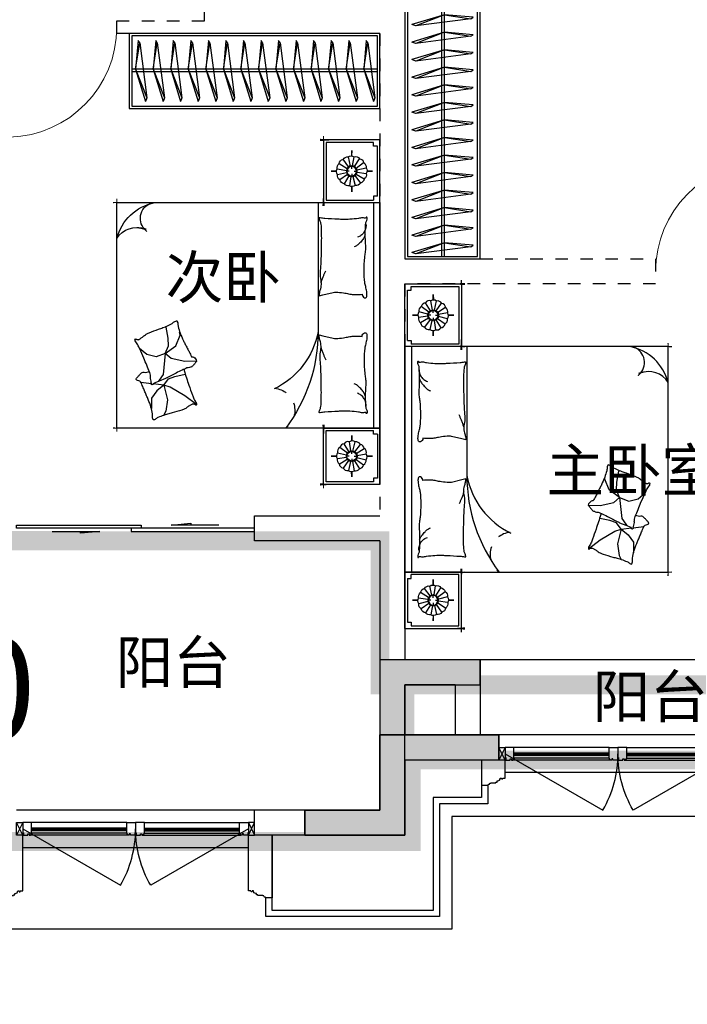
# Model space of a CAD drawing. Header units: millimetres. Extents: x 296296 to 297283, y 219875 to 220035.
# Tile 32 of 256: x 296606.94 to 296612.27, y 220006.34 to 220014.2. Entities that reach past the tile are written whole.
import ezdxf

# ---------------------------------------------------------------- set-up
doc = ezdxf.new("R2010")
doc.units = ezdxf.units.MM
for name, pattern in [('-DASH', [0.35, 0.25, -0.1]), ('185洋房-东边套-1F南入（报建版）-旧规$0$DASH', [0.35, 0.25, -0.1]), ('185洋房-东边套-1F南入（报建版）-旧规$0$洋房户型$0$CONTINOUS', [0]), ('185洋房-东边套-1F南入（报建版）-旧规$0$洋房户型$0$XU-140-SF-N1$0$DASH', [0.35, 0.25, -0.1])]:
    doc.linetypes.add(name, pattern=pattern)
doc.layers.add('$面积结果', color=7, linetype='Continuous')
for name, color, linetype, lineweight in [('面积-基底-基底-1', 11, 'Continuous', 0), ('面积-计容-住宅-0.5', 1, 'Continuous', 0), ('面积-计容-住宅-1', 1, 'Continuous', 0)]:
    doc.layers.add(name, color=color, linetype=linetype, lineweight=lineweight)
doc.styles.add('dw', font='simhei.ttf')
doc.styles.get("Standard").update_dxf_attribs({"font": 'arial.ttf'})

# ---------------------------------------------------------------- blocks, each defined once
blk = doc.blocks.new('qAEWTW4ygrewyhreyteutu')
blk.add_hatch(color=253).paths.add_polyline_path([(1011274.855165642, 180658.4376969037), (1011274.855165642, 180858.4376749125), (1010474.856015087, 180858.4376997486), (1010474.856019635, 179658.4379158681), (1009874.856050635, 179658.4379158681), (1009874.856050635, 179458.4376814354), (1010674.856057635, 179458.4376814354), (1010674.85601853, 180658.4377148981)])
at = {"color": 253}
blk.add_lwpolyline([(1009874.856050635, 179658.4379158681), (1009874.856050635, 179458.4379158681), (1010674.856057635, 179458.4379158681), (1010674.856019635, 180658.4377258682), (1011274.855165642, 180658.4376903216), (1011274.855165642, 180858.4376903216), (1010474.856019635, 180858.4377328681), (1010474.856019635, 179658.4379158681), (1009874.856050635, 179658.4379158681)], close=True, dxfattribs=at)
blk = doc.blocks.new('dzuerujfysiktuykluyikyuj')
h = blk.add_hatch()
h.set_pattern_fill('钢筋混凝土', color=253, scale=100)
h.set_pattern_definition([(45, (0, 0), (-176.7766952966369, 176.7766952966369), []), (49.99999999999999, (0, 0), (717.2601826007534, -62.75213498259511), [75, -825]), (355, (0, 0), (-138.751333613, 752.1921337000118), [60, -660]), (100.4514, (59.77168, -5.22934), (578.5093817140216, 689.4395420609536), [63.74019000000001, -701.142112]), (46.1842, (0, 200), (1067.241048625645, -165.5190143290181), [112.5, -1237.5]), (96.63560000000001, (88.936745, 186.206693), (934.6627055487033, 974.1178709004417), [95.610288, -1051.713]), (351.1842, (0, 200), (934.6619451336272, 974.1186009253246), [90, -990]), (21, (100, 150), (596.9070521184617, -402.6188906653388), [75, -825]), (326.0000000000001, (100, 150), (243.3153319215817, 725.150045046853), [60, -660]), (71.4514, (149.742233, 116.448394), (840.22262858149, 322.5304967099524), [63.74019000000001, -701.142112]), (37.5, (0, 0), (12.15985531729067, 332.8938538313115), [0, -652, 0, -670, 0, -662.5]), (7.5, (0, 0), (263.0695374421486, 394.4117118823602), [0, -382, 0, -637, 0, -252.5]), (327.5, (-223, 0), (533.822436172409, -22.55487173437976), [0, -250, 0, -780, 0, -1035]), (317.5, (-323, 0), (583.1861693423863, 100.1049823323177), [0, -325, 0, -518, 0, -735])])
h.paths.add_polyline_path([(1106524.855050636, 389058.4375254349), (1106524.855050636, 387258.4383304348), (1106274.855050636, 387258.4383304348), (1106274.855050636, 389058.4375254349)])
h.paths.add_polyline_path([(1120674.855737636, 389058.4375254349), (1120674.855737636, 387258.4383304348), (1120424.855737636, 387258.4383304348), (1120424.855737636, 389058.4375254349)])
h.paths.add_polyline_path([(1088474.855283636, 389058.4375174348), (1088474.855283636, 387258.4379224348), (1088224.855283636, 387258.4379224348), (1088224.855283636, 389058.4375174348)])
h.paths.add_polyline_path([(1138724.855508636, 389058.4375174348), (1138724.855508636, 387258.4379224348), (1138474.855508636, 387258.4379224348), (1138474.855508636, 389058.4375174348)])
h.paths.add_polyline_path([(1113574.855393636, 387858.4379224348), (1113574.855393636, 384858.4379264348), (1113374.855393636, 384858.4379264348), (1113374.855393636, 387858.4379224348)])
h.paths.add_polyline_path([(1143674.855401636, 392958.4366934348), (1143674.855401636, 391158.4366784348), (1143474.855401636, 391158.4366784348), (1143474.855401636, 392758.4366784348), (1143174.855279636, 392758.4366784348), (1143174.855279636, 392958.4366784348)])
h.paths.add_polyline_path([(1083474.855390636, 392758.4366784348), (1083474.855390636, 391158.4366784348), (1083274.855390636, 391158.4366784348), (1083274.855268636, 392958.4366784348), (1083774.855512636, 392958.4366784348), (1083774.855512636, 392758.4366784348)])
h.paths.add_polyline_path([(1127074.851178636, 392758.4366784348), (1127074.851178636, 391258.4018274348), (1126874.851178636, 391258.4018274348), (1126874.851178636, 392958.4366784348), (1127424.851178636, 392958.4366784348), (1127424.851178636, 392758.4366784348)])
h.paths.add_polyline_path([(1100074.859612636, 392958.4366784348), (1100074.859612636, 391258.4018274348), (1099874.859612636, 391258.4018274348), (1099874.859612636, 392758.4366784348), (1099524.859612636, 392758.4366784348), (1099524.859612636, 392958.4366784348)])
h.paths.add_polyline_path([(1132274.860070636, 392958.4366784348), (1132274.860070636, 391258.4018234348), (1132074.860070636, 391258.4018234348), (1132074.860070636, 392758.4366784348), (1131724.860070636, 392758.4366784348), (1131724.860070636, 392958.4366784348)])
h.paths.add_polyline_path([(1094874.850720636, 392758.4366784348), (1094874.850720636, 391258.4018234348), (1094674.850720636, 391258.4018234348), (1094674.850720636, 392958.4366784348), (1095224.850720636, 392958.4366784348), (1095224.850720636, 392758.4366784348)])
h.paths.add_polyline_path([(1113974.855393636, 380258.4374914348), (1113974.855393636, 380058.4374914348), (1113374.855393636, 380058.4374914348), (1113374.855393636, 381858.4374914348), (1113574.855393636, 381858.4374914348), (1113574.855393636, 380258.4374914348)])
h.paths.add_polyline_path([(1145774.855622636, 392358.4375174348), (1145774.855622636, 390658.4375364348), (1145574.855622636, 390658.4375364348), (1145574.855622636, 392158.4375174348), (1145124.855508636, 392158.4375174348), (1145124.855508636, 392358.4375174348)])
h.paths.add_polyline_path([(1081374.855168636, 392158.4375174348), (1081374.855168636, 390658.4375364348), (1081174.855168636, 390658.4375364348), (1081174.855168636, 392358.4375174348), (1081824.855283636, 392358.4375174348), (1081824.855283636, 392158.4375174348)])
h.paths.add_polyline_path([(1141974.856023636, 380058.4374914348), (1141974.856061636, 379458.4376814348), (1141174.856053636, 379458.4376814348), (1141174.856053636, 379658.4376814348), (1141774.856023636, 379658.4376814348), (1141774.855985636, 380258.4374914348), (1142724.855996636, 380258.4374914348), (1142724.855996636, 380058.4374914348)])
h.paths.add_polyline_path([(1109774.855798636, 380058.4374914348), (1109774.855836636, 379458.4376814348), (1108974.855824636, 379458.4376814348), (1108974.855824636, 379658.4376814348), (1109574.855798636, 379658.4376814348), (1109574.855760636, 380258.4374914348), (1110524.855767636, 380258.4374914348), (1110524.855767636, 380058.4374914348)])
h.paths.add_polyline_path([(1117974.854962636, 379658.4376814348), (1117974.854962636, 379458.4376814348), (1117174.854955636, 379458.4376814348), (1117174.854993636, 380058.4374914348), (1116424.855020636, 380058.4374914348), (1116424.855020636, 380258.4374914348), (1117374.854993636, 380258.4374984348), (1117374.854993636, 379658.4376814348)])
h.paths.add_polyline_path([(1085774.854737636, 379658.4376814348), (1085774.854737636, 379458.4376814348), (1084974.854730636, 379458.4376814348), (1084974.854768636, 380058.4374914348), (1084224.854794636, 380058.4374914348), (1084224.854794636, 380258.4374914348), (1085174.854768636, 380258.4374984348), (1085174.854768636, 379658.4376814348)])
h.paths.add_polyline_path([(1115674.855737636, 392758.4366784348), (1115674.855737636, 391158.4366784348), (1115474.855737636, 391158.4366784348), (1115474.855737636, 392158.4375174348), (1115174.855508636, 392158.4375174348), (1115174.855508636, 392358.4375174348), (1115474.855737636, 392358.4375174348), (1115474.855737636, 392958.4366784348), (1115974.855737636, 392958.4366784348), (1115974.855737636, 392758.4366784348)])
h.paths.add_polyline_path([(1111474.855050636, 392158.4375174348), (1111474.855050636, 391158.4366784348), (1111274.855050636, 391158.4366784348), (1111274.855050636, 392758.4366784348), (1110974.855050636, 392758.4366784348), (1110974.855050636, 392958.4366784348), (1111474.855050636, 392958.4366784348), (1111474.855050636, 392358.4375174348), (1111774.855283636, 392358.4375174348), (1111774.855283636, 392158.4375174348)])
h.paths.add_polyline_path([(1130799.855088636, 387258.4359084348), (1130799.855088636, 386658.4375524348), (1128349.854672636, 386658.4375524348), (1128349.854672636, 387258.4359084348), (1128549.854672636, 387258.4359084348), (1128549.854672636, 386858.4375484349), (1130599.855088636, 386858.4375484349), (1130599.855088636, 387258.4359084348)])
h.paths.add_polyline_path([(1098599.856118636, 387258.4359084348), (1098599.856118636, 386658.4375524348), (1096149.855699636, 386658.4375524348), (1096149.855699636, 387258.4359084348), (1096349.855699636, 387258.4359084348), (1096349.855699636, 386858.4375484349), (1098399.856118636, 386858.4375484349), (1098399.856118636, 387258.4359084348)])
h.paths.add_polyline_path([(1128549.854672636, 389158.4374944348), (1128549.854672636, 388743.4380634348), (1128349.854672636, 388743.4380634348), (1128349.854672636, 389358.4374944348), (1130799.855088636, 389358.4374944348), (1130799.855088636, 388743.4388984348), (1130599.855088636, 388743.4388984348), (1130599.855088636, 389158.4374944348)])
h.paths.add_polyline_path([(1098599.856118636, 389358.4374944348), (1098599.856118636, 388743.4380634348), (1098399.856118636, 388743.4380634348), (1098399.856118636, 389158.4374944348), (1096349.855699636, 389158.4374944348), (1096349.855699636, 388743.4388984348), (1096149.855699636, 388743.4388984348), (1096149.855699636, 389358.4374944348)])
h.paths.add_polyline_path([(1125274.845567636, 392958.4366784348), (1125274.845567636, 390058.4369414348), (1125074.845567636, 390058.4369414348), (1125074.845567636, 392758.4366784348), (1124674.851266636, 392758.4366784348), (1124674.851266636, 392958.4366784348)])
h.paths.add_polyline_path([(1101874.865220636, 392758.4366784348), (1101874.865220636, 390058.4369414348), (1101674.865220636, 390058.4369414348), (1101674.865220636, 392958.4366784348), (1102274.859525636, 392958.4366784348), (1102274.859525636, 392758.4366784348)])
h.paths.add_polyline_path([(1093074.855187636, 392958.4366824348), (1093074.855187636, 390058.4475584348), (1092874.855187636, 390058.4475584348), (1092874.855187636, 392758.4366784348), (1092474.851987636, 392758.4366784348), (1092474.851987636, 392958.4366784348)])
h.paths.add_polyline_path([(1134074.855599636, 392758.4366784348), (1134074.855599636, 390058.4475584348), (1133874.855599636, 390058.4475584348), (1133874.855599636, 392958.4366824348), (1134474.858800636, 392958.4366784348), (1134474.858800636, 392758.4366784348)])
h.paths.add_polyline_path([(1145774.855622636, 383408.4375294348), (1145774.855622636, 380058.4374914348), (1145174.855622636, 380058.4374914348), (1145174.855622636, 380258.4374914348), (1145574.855622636, 380258.4374914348), (1145574.855622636, 383408.4375294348)])
h.paths.add_polyline_path([(1081774.855168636, 380258.4374914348), (1081774.855168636, 380058.4374914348), (1081174.855168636, 380058.4374914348), (1081174.855168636, 383408.4375294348), (1081374.855168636, 383408.4375294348), (1081374.855168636, 380258.4374914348)])
h.paths.add_polyline_path([(1100774.854737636, 386658.4375524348), (1100774.854737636, 388108.4374944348), (1100574.854737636, 388108.4374944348), (1100574.854737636, 386658.4375524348)])
h.paths.add_polyline_path([(1100774.854737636, 388708.4374944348), (1100774.854737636, 389358.4374944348), (1099874.859612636, 389358.4374944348), (1099874.859612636, 389158.4374944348), (1100574.854737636, 389158.4374944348), (1100574.854737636, 388708.4374944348)])
h.paths.add_polyline_path([(1126374.856053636, 386658.4375524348), (1126374.856053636, 388108.4374944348), (1126174.856053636, 388108.4374944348), (1126174.856053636, 386658.4375524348)])
h.paths.add_polyline_path([(1126374.856053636, 388708.4374916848), (1126374.856053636, 389158.4374944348), (1127074.851178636, 389158.4374944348), (1127074.851178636, 389358.4374944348), (1126174.856053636, 389358.4374944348), (1126174.856053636, 388708.4374941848)])
h.paths.add_polyline_path([(1094174.855283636, 389158.4374944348), (1094174.855283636, 386658.4375524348), (1093974.855283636, 386658.4375524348), (1093974.855283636, 389358.4374944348), (1094874.850720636, 389358.4374944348), (1094874.850720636, 389158.4374944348)])
h.paths.add_polyline_path([(1132974.855508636, 389358.4374944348), (1132974.855508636, 386658.4375524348), (1132774.855508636, 386658.4375524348), (1132774.855508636, 389158.4374944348), (1132074.860070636, 389158.4374944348), (1132074.860070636, 389358.4374944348)])
h.paths.add_polyline_path([(1088474.855283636, 392958.4366784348), (1088474.855283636, 392158.4366784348), (1088074.855283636, 392158.4366784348), (1088074.855283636, 392958.4366784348)])
h.paths.add_polyline_path([(1106674.855050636, 392958.4366784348), (1106674.855050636, 392158.4366784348), (1106274.855050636, 392158.4366784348), (1106274.855050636, 392958.4366784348)])
h.paths.add_polyline_path([(1094174.855283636, 379658.4371554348), (1094174.855283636, 379258.4371554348), (1093474.855283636, 379258.4371554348), (1093474.855283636, 379658.4371554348)])
h.paths.add_polyline_path([(1101274.854737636, 379658.4371554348), (1101274.854737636, 379258.4371554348), (1100574.854737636, 379258.4371554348), (1100574.854737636, 379658.4371554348)])
h.paths.add_polyline_path([(1126374.856053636, 379658.4371554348), (1126374.856053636, 379258.4371554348), (1125674.856053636, 379258.4371554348), (1125674.856053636, 379658.4371554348)])
h.paths.add_polyline_path([(1133474.855508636, 379658.4371554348), (1133474.855508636, 379258.4371554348), (1132774.855508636, 379258.4371554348), (1132774.855508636, 379658.4371554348)])
h.paths.add_polyline_path([(1138874.855508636, 392958.4366784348), (1138874.855508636, 392158.4366784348), (1138474.855508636, 392158.4366784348), (1138474.855508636, 392958.4366784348)])
h.paths.add_polyline_path([(1120674.855737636, 392958.4366784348), (1120674.855737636, 392158.4366784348), (1120274.855737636, 392158.4366784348), (1120274.855737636, 392958.4366784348)])
at = {"color": 253}
blk.add_lwpolyline([(1141974.856023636, 380058.4374914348), (1141974.856061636, 379458.4376814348), (1141174.856053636, 379458.4376814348), (1141174.856053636, 379658.4376814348), (1141774.856023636, 379658.4376814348), (1141774.855985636, 380258.4374914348), (1142724.855996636, 380258.4374914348), (1142724.855996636, 380058.4374914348), (1141974.856023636, 380058.4374914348)], close=True, dxfattribs=at)
blk = doc.blocks.new('eqrujhe5tjyrk6ryakyrkjyrautu')
at = {"color": 253}
for s, p in [('次卧', (865964.4018206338, 425743.0021168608)), ('主卧室', (869002.6571397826, 424201.7545571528)), ('阳台', (865564.4660694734, 422670)), ('阳台', (869371.4681181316, 422396.7524903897))]:
    blk.add_text(s, height=337.5886524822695, dxfattribs=at).set_placement(p)
blk = doc.blocks.new('*U1017')
at = {"color": 253}
blk.add_lwpolyline([(0, 459.9999994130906), (0, -40), (50.00000000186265, -40), (50.00000000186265, -37), (57.00000000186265, -37), (57.00000000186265, -34.0000000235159), (60.00000000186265, -34.0000000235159, 0.4142135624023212), (67.00000000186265, -27.0000000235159), (67.00000000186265, -24.0000000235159), (74.00000000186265, -24.0000000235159), (74.00000000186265, -21.0000000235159), (115.0000009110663, -21.00000039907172), (115.0000008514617, -16.00000011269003), (125.000000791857, -15.99999999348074), (125.0000006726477, -6.000000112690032), (130.0000015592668, -6.000000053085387, 0.4039906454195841), (150.0000010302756, 14.99999982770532), (160.0000006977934, 14.99999974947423), (160.0000006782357, 12.49999989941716, 0.9999999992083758), (170.0000008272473, 12.49999985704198), (170.0000008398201, 14.99999980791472), (190.0000014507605, 14.99999980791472), (190.0000014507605, 459.9999994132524)], format="xyb", dxfattribs=at)
blk = doc.blocks.new('*U1018')
at = {"color": 253}
blk.add_lwpolyline([(0, 159.9999994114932), (0, -40), (50.00000000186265, -40), (50.00000000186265, -37), (57.00000000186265, -37), (57.00000000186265, -34.0000000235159), (60.00000000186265, -34.0000000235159, 0.4142135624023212), (67.00000000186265, -27.0000000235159), (67.00000000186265, -24.0000000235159), (74.00000000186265, -24.0000000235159), (74.00000000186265, -21.0000000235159), (115.0000009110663, -21.00000039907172), (115.0000008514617, -16.00000011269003), (125.000000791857, -15.99999999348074), (125.0000006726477, -6.000000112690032), (130.0000015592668, -6.000000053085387, 0.4039906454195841), (150.0000010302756, 14.99999982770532), (160.0000006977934, 14.99999974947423), (160.0000006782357, 12.49999989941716, 0.9999999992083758), (170.0000008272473, 12.49999985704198), (170.0000008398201, 14.99999980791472), (190.0000014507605, 14.99999980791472), (190.0000014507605, 159.9999994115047)], format="xyb", dxfattribs=at)
blk = doc.blocks.new('*U1019')
at = {"color": 253}
blk.add_lwpolyline([(0, 459.9999994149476), (0, -40), (50.00000000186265, -40), (50.00000000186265, -37), (57.00000000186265, -37), (57.00000000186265, -34.0000000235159), (60.00000000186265, -34.0000000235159, 0.4142135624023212), (67.00000000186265, -27.0000000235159), (67.00000000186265, -24.0000000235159), (74.00000000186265, -24.0000000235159), (74.00000000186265, -21.0000000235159), (115.0000009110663, -21.00000039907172), (115.0000008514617, -16.00000011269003), (125.000000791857, -15.99999999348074), (125.0000006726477, -6.000000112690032), (130.0000015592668, -6.000000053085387, 0.4039906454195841), (150.0000010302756, 14.99999982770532), (160.0000006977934, 14.99999974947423), (160.0000006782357, 12.49999989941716, 0.9999999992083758), (170.0000008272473, 12.49999985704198), (170.0000008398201, 14.99999980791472), (190.0000014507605, 14.99999980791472), (190.0000014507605, 459.9999994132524)], format="xyb", dxfattribs=at)
blk = doc.blocks.new('*U1021')
at = {"color": 253}
for points in [[(7970.00000050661, 814.9999839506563), (7970.00000050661, 899.9999839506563), (7900.00000050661, 899.9999839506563), (7900.00000050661, 819.9999839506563), (7905.00000050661, 819.9999839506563), (7905.00000050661, 799.9999839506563), (7940.00000050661, 799.9999839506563), (7940.00000050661, 809.9999839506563), (7950.00000050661, 809.9999839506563), (7950.00000050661, 799.9999839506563), (7960.00000050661, 799.9999839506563)], [(8730.00000050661, 814.9999839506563), (8730.00000050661, 899.9999839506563), (8800.00000050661, 899.9999839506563), (8800.00000050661, 819.9999839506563), (8795.00000050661, 819.9999839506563), (8795.00000050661, 799.9999839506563), (8760.00000050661, 799.9999839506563), (8760.00000050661, 809.9999839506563), (8750.00000050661, 809.9999839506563), (8750.00000050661, 799.9999839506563), (8740.00000050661, 799.9999839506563)]]:
    blk.add_lwpolyline(points, close=True, dxfattribs=at)
for points in [[(7970.00000050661, 899.9999839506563), (8730.00000050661, 899.9999839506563)], [(7960.00000050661, 799.9999839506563), (8740.00000050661, 799.9999839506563)], [(7970.00000050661, 854.9999839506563), (8730.00000050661, 854.9999839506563)], [(7970.00000050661, 844.9999839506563), (8730.00000050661, 844.9999839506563)], [(7970.00000050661, 834.9999839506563), (8730.00000050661, 834.9999839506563)], [(7970.00000050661, 814.9999839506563), (8730.00000050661, 814.9999839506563)]]:
    blk.add_lwpolyline(points, dxfattribs=at)
blk = doc.blocks.new('185洋房外包（1F南入）-东(报建版）$0$seyesryhertyheryetrye')
at = {"color": 253}
for points in [[(22022.70269624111, 23849.57976469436), (22072.70269624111, 23949.57979756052)], [(22022.70269624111, 23949.57979756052), (22072.70269732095, 23849.57976468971)]]:
    blk.add_lwpolyline(points, dxfattribs=at)
blk.add_lwpolyline([(22072.70269624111, 23949.57976469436), (22022.70269624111, 23949.57976469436), (22022.70269624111, 23849.57976469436), (22072.70269624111, 23849.57976469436)], close=True, dxfattribs=at)
blk = doc.blocks.new('185洋房外包（1F南入）-东(报建版）')
at = {"color": 253, "linetype": 'Continuous'}
for p, q in [((29250.00003343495, 700.0000002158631), (28300.00003343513, 700.0000002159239)), ((28300.00003343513, 700.0000002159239), (28300.00003343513, 100.0000002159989)), ((29250.00003343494, 500.0000002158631), (29250.00003343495, 700.0000002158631)), ((29250.00003343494, 500.0000002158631), (28500.00003343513, 500.0000002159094)), ((28500.00003343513, 500.0000002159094), (28500.00003343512, -99.99999978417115)), ((28300.00003343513, 100.0000002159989), (27300.00003343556, 100.0000002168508)), ((27300.00003343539, -99.99999978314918), (27300.00003343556, 100.0000002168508)), ((28500.00003343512, -99.99999978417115), (27300.00003343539, -99.99999978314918))]:
    blk.add_line(p, q, dxfattribs=at)
at = {"color": 253}
for points in [[(16099.99999951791, 13850.00000003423), (30575.00003198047, 13850.00000003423), (30575.00003198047, 13249.9999996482), (32750.00003343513, 13249.9999996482), (32750.00003343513, 11315.00000167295), (33050.00003343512, 11315.00000167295), (33050.00003343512, 3184.999998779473), (32750.00003343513, 3184.999998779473), (32750.00003343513, 50.00000080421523), (28875.00003343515, 50.00000080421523), (28875.00003343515, -849.9999991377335), (20600.0000348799, -849.9999995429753), (20600.0000348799, -1449.999999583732), (18550.00000160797, -1449.999999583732)], [(31150.00003343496, 700.0000002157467), (29250.00003343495, 700.0000002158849)], [(29110.00000016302, 500.000002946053), (29110.00000016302, 200.000002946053), (28725.00000016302, 200.0000029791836), (28725.00000016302, -699.999995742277), (27440.00000016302, -699.9999957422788), (27440.00000016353, -99.99999638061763)], [(31099.99999871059, 400.0000036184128), (29300.00000016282, 400.0000036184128)], [(29160.00000016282, 300.0000040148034), (29160.00000016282, 150.0000029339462), (28775.00000016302, 150.0000029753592), (28775.00000016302, -749.999995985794), (27390.00000016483, -749.9999959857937), (27390.00000016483, -599.9999959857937)], [(27300.00003343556, 100.0000002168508), (25400.00003343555, 100.0000002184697)], [(27250.00000016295, -199.999996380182), (25450.00000016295, -199.9999963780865)]]:
    blk.add_lwpolyline(points, dxfattribs=at)
for points in [[(29300.00003259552, 549.9999470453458), (30079.42289600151, 99.99994704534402, 0.1316524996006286), (30200.00003259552, 549.9999541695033)], [(31100.00003427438, 549.9999470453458), (30320.57717086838, 99.99994704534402, -0.1316524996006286), (30200.00003427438, 549.9999541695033)], [(25450.00003259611, -50.00005295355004), (26229.42289600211, -500.0000529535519, 0.1316524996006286), (26350.00003259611, -50.00004582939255)], [(27250.00003427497, -50.00005295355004), (26470.57717086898, -500.0000529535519, -0.1316524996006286), (26350.00003427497, -50.00004582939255)]]:
    blk.add_lwpolyline(points, format="xyb", dxfattribs=at)
at = {"color": 253, "xscale": -1}
for name, p in [('185洋房外包（1F南入）-东(报建版）$0$seyesryhertyheryetrye', (51322.70272967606, -23349.57976447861)), ('*U1021', (38100.00003394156, -299.9999837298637)), ('185洋房外包（1F南入）-东(报建版）$0$seyesryhertyheryetrye', (47472.70272967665, -23949.5797644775)), ('*U1021', (34250.00003394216, -899.9999837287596)), ('*U1017', (27440.00000161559, -559.9999957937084))]:
    blk.add_blockref(name, p, dxfattribs=at)
at = {"color": 253}
for name, p in [('*U1021', (22300.00003292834, -299.9999837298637)), ('*U1021', (18450.00003292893, -899.9999837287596)), ('185洋房外包（1F南入）-东(报建版）$0$seyesryhertyheryetrye', (5227.297337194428, -23949.5797644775))]:
    blk.add_blockref(name, p, dxfattribs=at)
at = {"color": 253, "extrusion": (0, 0, -1), "xscale": -1, "zscale": -1}
for name, p in [('*U1018', (-29109.99999871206, 340.0000042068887)), ('*U1019', (-25259.99999871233, -559.9999957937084))]:
    blk.add_blockref(name, p, dxfattribs=at)
blk = doc.blocks.new('185洋房-东边套-1F南入（报建版）-旧规$0$洋房户型$0$11A$C643C1FD2')
at = {"color": 253}
for points in [[(28.00162752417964, 342.6770962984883, -0.2633679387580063), (0.0515171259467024, 361.4657623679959, -0.494818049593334), (9.22300753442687, 380.2089987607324, -0.049224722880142), (26.89366485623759, 381.9528907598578, -0.0368308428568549), (50.53589313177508, 380.2089987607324, -0.0318926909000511), (88.513958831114, 372.0737317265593, 0.0357819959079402), (122.4282498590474, 365.0841070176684, 0.0329412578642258), (212.0899194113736, 359.1705537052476, 0.0265644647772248), (323.3170857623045, 365.0841070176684, 0.0179054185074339), (360.8313586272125, 370.4487565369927, -0.0333974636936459), (381.0393698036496, 372.7026747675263, -0.0320396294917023), (418.1219118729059, 371.9701745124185, 0.018441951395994), (482.4437609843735, 368.9494421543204, 0.0108372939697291), (547.20722402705, 369.7023622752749, 0.0146238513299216), (595.1154809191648, 372.7026747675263, 0.1112493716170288), (617.6622878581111, 380.009099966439, -0.1537083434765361), (634.5505437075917, 383.9622313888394, -0.0764444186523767), (641.9869964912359, 382.2391803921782, -0.215512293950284), (643.9398537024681, 380.2089987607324, -0.5858582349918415), (641.2773915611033, 377.1638927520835, 0.3634893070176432), (636.428366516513, 374.5792910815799, 0.1917162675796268), (636.3710470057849, 363.0441536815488, -0.1296753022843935), (638.3061893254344, 346.4303289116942, -0.0173502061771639), (635.3064320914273, 329.6262630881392, 0.0193256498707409), (632.6727208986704, 314.5282753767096, 0.0188175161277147), (626.0583722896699, 246.1461785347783, 0.0218280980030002), (625.1612337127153, 186.9199199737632, 0.0062041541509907), (626.5468691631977, 153.0692459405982, 0.0019630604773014), (632.6727208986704, 46.17539165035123, 0.0283408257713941), (636.9498540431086, 10.04676229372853, -0.1170135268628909), (636.428366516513, 1.137023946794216, -0.3660599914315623), (634.9992988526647, 0.2057491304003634, -0.0397304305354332), (621.4055880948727, 3.013640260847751, -0.0483088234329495), (607.6671159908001, 8.49546699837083, 0.0629807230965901), (596.9933037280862, 12.39658056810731, 0.0405796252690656), (573.5959727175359, 15.7771522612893, 0.0143450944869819), (506.85604535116, 18.02642949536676, 0.0054844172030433), (381.4113608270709, 17.27782013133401, 0.0071527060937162), (285.2684470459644, 14.27319686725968, 0.0087615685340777), (242.7241944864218, 11.586396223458, -0.0081531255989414), (197.0090114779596, 8.643489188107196, -0.062510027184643), (139.879690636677, 13.04411358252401, 0.078669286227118), (94.29284231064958, 15.08410701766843, 0.0478250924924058), (71.93141105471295, 10.36764307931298, -0.0344939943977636), (41.1465831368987, 3.013640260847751, -0.0235713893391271), (15.81139786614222, -8.1299222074e-06, -0.5102284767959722), (14.85667191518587, 1.137023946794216), (22.36815910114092, 31.16260241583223), (43.02460189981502, 113.7327313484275, 0.0730409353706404), (44.97563112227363, 133.3135636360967, 0.0233051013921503), (39.26876032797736, 194.4262439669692, 0.0182988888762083), (35.19884174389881, 217.2706755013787, -0.0109698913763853), (27.85368260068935, 255.2657693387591, -0.0422811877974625), (24.94686314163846, 289.579173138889, -0.0272005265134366), (27.85368260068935, 342.9727865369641)], [(501.8616993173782, 368.8804882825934, 0.0278421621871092), (478.0799251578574, 358.2673156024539, 0.0486850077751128), (465.5431597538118, 350.1835615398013, 0.0236664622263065), (437.6198862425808, 325.8245057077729, 0.0312234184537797), (418.5966097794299, 305.1453350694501, 0.0468009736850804), (413.4886008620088, 297.4792006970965, 0.023190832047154), (405.4516541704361, 280.7496055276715)], [(583.8483481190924, 374.5792910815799, 0.0881531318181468), (549.3185234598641, 371.0355364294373, 0.0881531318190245), (518.1231781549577, 355.8132692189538, 0.0775471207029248), (496.4769416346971, 334.2011149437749, 0.077547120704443), (482.4437609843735, 307.0218101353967)], [(118.3913605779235, 15.79728258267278, 0.0097294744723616), (145.6801728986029, 24.82911724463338, 0.009729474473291), (172.5969230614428, 34.91583502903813, 0.0079705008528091), (194.3418602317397, 43.95450188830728, 0.0079705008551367), (215.7876314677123, 53.68171564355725)]]:
    blk.add_lwpolyline(points, format="xyb", dxfattribs=at)
blk = doc.blocks.new('185洋房-东边套-1F南入（报建版）-旧规$0$洋房户型$0$11A$C5A527934')
at = {"color": 253}
for p, q in [((122.7863028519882, 492.3297854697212), (194.0422210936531, 398.7701386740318)), ((469.082148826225, 493.1734273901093), (467.2889541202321, 399.6312042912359)), ((194.0422210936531, 398.7701386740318), (261.6452530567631, 281.4336128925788)), ((347.0384173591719, 320.5457457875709), (364.8287260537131, 400.5479455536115)), ((467.2889541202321, 399.6312042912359), (490.5114477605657, 289.7861020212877)), ((329.248285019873, 268.9888375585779), (347.0384173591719, 320.5457457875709)), ((530.7634408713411, 243.3727071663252), (592.6898554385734, 326.9167924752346)), ((592.6898554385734, 326.9167924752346), (677.8384109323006, 360.9532905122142)), ((677.8384109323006, 360.9532905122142), (699.5126560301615, 357.8590980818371)), ((69.51041293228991, 247.6549006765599), (37.09750266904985, 229.6184736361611)), ((162.0198065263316, 260.0996760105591), (69.51041293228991, 247.6549006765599)), ((277.656460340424, 231.6545115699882), (162.0198065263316, 260.0996760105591)), ((261.6452530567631, 281.4336128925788), (277.656460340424, 231.6545115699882)), ((277.656460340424, 231.6545115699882), (329.248285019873, 268.9888375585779)), ((530.7634408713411, 243.3727071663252), (363.562474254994, 226.3543945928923)), ((490.5114477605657, 289.7861020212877), (530.7634408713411, 243.3727071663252)), ((530.7634408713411, 243.3727071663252), (502.8965543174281, 169.1111991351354)), ((530.7634408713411, 243.3727071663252), (591.1416068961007, 268.1265008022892)), ((591.1416068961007, 268.1265008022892), (653.0678451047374, 265.0323083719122)), ((653.0678451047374, 265.0323083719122), (741.3128976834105, 249.5610920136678)), ((741.3128976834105, 249.5610920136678), (744.2826452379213, 243.7632998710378)), ((233.1808649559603, 174.7640555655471), (174.4729873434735, 132.0963089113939)), ((277.656460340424, 231.6545115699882), (233.1808649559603, 174.7640555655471)), ((277.656460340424, 231.6545115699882), (288.2512753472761, 146.9533973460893)), ((318.6659118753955, 193.8651198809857), (307.8287011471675, 186.1295117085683)), ((363.562474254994, 226.3543945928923), (318.6659118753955, 193.8651198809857)), ((502.8965543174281, 169.1111991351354), (521.4744786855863, 94.8498182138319)), ((174.4729873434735, 132.0963089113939), (90.85874809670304, 132.0963089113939)), ((289.9070901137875, 133.7158508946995), (300.5571840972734, 48.57280439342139)), ((521.4744786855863, 94.8498182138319), (569.7114051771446, 38.53747242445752))]:
    blk.add_line(p, q, dxfattribs=at)
blk.add_lwpolyline([(405.0356356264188, 391.5003112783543, -0.0256263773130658), (394.5934741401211, 394.0405346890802, -0.0108003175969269), (278.209239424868, 431.5106167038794, -0.0045599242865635), (199.4338971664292, 459.5707737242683, -0.0112502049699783), (167.8769151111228, 471.9491266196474, -0.0693939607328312), (150.9364112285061, 481.9861399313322, 0.0797562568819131), (135.9971100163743, 490.4264496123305, 0.1063994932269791), (122.7863028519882, 492.3297854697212, 0.3286420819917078), (119.1773717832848, 489.2655320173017, 0.2995467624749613), (121.3153486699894, 483.4137400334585, -0.1899166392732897), (126.2542959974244, 475.4833428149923, -0.0335175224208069), (127.3176843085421, 466.2475801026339, -0.0756271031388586), (126.8906863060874, 462.1304654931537, -0.0534886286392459), (124.2209201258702, 455.063051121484, -0.0178378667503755), (113.3135905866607, 435.2732662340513, -0.0383935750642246), (97.84424402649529, 413.4275901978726, 0.0595290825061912), (88.45066338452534, 398.9000875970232, 0.0359425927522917), (78.95537845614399, 375.3470172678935, 0.011245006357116), (55.85925023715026, 297.6302435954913, 0.0062027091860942), (46.61283075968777, 262.009805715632, -0.010783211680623), (41.10622010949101, 241.5682398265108, -0.0194848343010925), (37.09750266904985, 229.6184736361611, -0.0050616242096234), (19.43351800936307, 184.4461909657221, -0.1013919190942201), (4.367418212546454, 161.6979340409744, 0.2237680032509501), (2.24386440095e-05, 149.6127858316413, 0.2555795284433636), (2.805489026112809, 145.4583129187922, 0.0815627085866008), (16.92475666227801, 140.8788286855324, 0.0718052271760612), (32.32184490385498, 140.7632261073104, -0.0699853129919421), (48.11559286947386, 140.7018463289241, -0.0354599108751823), (101.6783004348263, 129.0320565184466, -0.0294323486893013), (163.8247328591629, 106.7504570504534, -0.0015539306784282), (193.8273851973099, 93.84524431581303, 0.0015200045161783), (224.4987916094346, 80.64991030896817, 0.004735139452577), (256.237719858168, 67.46336765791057, -0.0038204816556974), (295.604757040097, 51.19196171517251, -0.2960011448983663), (315.3198151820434, 22.10359100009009, 0.6497743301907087), (334.6137799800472, 13.98520612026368, 0.0231899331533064), (338.6621444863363, 18.15789371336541, -0.0288000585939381), (341.960333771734, 21.48196777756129, -0.0057266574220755), (347.8876233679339, 26.68343014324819, 0.0043580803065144), (355.6948428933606, 33.49688085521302, 0.0275279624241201), (370.9950301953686, 48.67188713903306, 0.0462141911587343), (378.6929041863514, 58.96571177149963, 0.194121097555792), (381.2113511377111, 73.97301234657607, -0.1337189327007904), (382.2652226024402, 95.61669339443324, -0.0057790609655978), (388.9653815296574, 115.431317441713, -0.0088817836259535)], format="xyb", dxfattribs=at)
blk.add_lwpolyline([(770.2698468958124, 299.0561550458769, 0.1013919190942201), (787.0352203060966, 320.5827156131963, -0.2237680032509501), (792.3160632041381, 332.2975630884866, -0.2555795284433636), (789.8372789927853, 336.6548462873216, -0.0815627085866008), (776.1105519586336, 342.3030636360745, -0.0718052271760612), (760.7676185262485, 343.5984725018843, 0.0699853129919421), (745.0250362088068, 344.8702209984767, 0.0354599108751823), (692.5143547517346, 360.6111221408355, 0.0294323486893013), (632.2585668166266, 387.5905357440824, 0.0015539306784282), (603.3333250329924, 402.757409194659, -0.0015200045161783), (573.7635334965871, 418.2648087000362, -0.004735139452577), (543.1286866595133, 433.8452654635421, 0.0038204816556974), (505.1246174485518, 453.0861851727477, 0.2960011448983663), (487.6971029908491, 483.6000929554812, 0.265444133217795), (469.082148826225, 493.1734273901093, -0.0231899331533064), (464.7258680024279, 489.3233112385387, 0.0288000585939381), (461.1825995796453, 486.2618132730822, 0.0057266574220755), (454.8740680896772, 481.5299634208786, -0.0043580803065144), (446.5675822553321, 475.3349589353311, -0.0275279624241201), (430.149279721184, 461.3773126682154, -0.0462141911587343), (421.6850562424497, 451.7037915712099, -0.194121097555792), (418.0237477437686, 436.9336708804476, 0.1337189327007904), (415.3140452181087, 415.4344363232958, 0.0115049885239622), (398.5551213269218, 377.3189803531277, 0.0088817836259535), (374.8533441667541, 328.8747350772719, 0.0124257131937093), (341.4359616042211, 267.358714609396, -0.0336123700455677), (330.0450882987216, 244.0923795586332), (309.3242681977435, 193.4073047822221), (293.3396342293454, 154.3073867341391, 0.2243410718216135), (280.2644931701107, 142.336453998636, -0.7227715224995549), (280.1118582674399, 134.362428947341, -0.1035130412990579), (283.475598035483, 133.9159818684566, 0.0534647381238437), (289.9907356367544, 133.7042395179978, 0.0301092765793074), (310.7412826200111, 129.5083340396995, -0.0314364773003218), (330.6279829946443, 125.5419687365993, -0.0532399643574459), (344.2355694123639, 125.1658530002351, 0.0551795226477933), (357.3661006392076, 124.7520930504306, 0.0562710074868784), (380.1486569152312, 118.8334074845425, 0.0108003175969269), (493.3185365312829, 72.55300682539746, 0.0045599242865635), (569.7114051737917, 38.53747242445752, 0.0112502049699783), (600.2267866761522, 23.7767736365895, 0.0693939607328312), (616.3481453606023, 12.47084147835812, -0.0797562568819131), (630.5965715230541, 2.91030277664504, -0.1063994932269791), (643.622630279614, -7.6228861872e-06, -0.3286420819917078), (647.45581179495, 2.778616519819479, -0.2995467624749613), (645.7726487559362, 8.777064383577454, 0.1899166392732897), (641.4560746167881, 17.06268979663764, 0.0335175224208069), (641.103711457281, 26.35278924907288, 0.0756271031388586), (641.8450193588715, 30.42506412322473, 0.0534886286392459), (645.0486305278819, 37.26705745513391, 0.0178378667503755), (657.4407085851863, 56.16260785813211, 0.0383935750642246), (674.5389620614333, 76.75833489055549, -0.0595290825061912), (685.0184041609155, 90.52310813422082, -0.0359425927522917), (696.2910374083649, 113.2791029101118, -0.011245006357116), (725.2760093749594, 188.9969967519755, -0.0062027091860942), (737.2254412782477, 223.8039349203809, 0.010783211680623), (744.2826452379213, 243.7632998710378, 0.0194848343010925), (749.1954882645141, 255.370655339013, 0.0050616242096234)], format="xyb", close=True, dxfattribs=at)
blk = doc.blocks.new('185洋房-东边套-1F南入（报建版）-旧规$0$洋房户型$0$11cdx床头灯2.0')
at = {"color": 253}
for p, q in [((0, 121.9930754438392), (0, 164.8358911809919)), ((-22.36753262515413, 36.55522483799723), (-61.20316116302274, 100.0242339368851)), ((-6.675826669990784, 42.33230819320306), (-18.26673075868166, 115.8317782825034)), ((10.03221337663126, 41.66468136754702), (27.45064381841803, 114.0049844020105)), ((25.21293987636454, 34.65398449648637), (68.98890671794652, 94.82196510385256)), ((-121.9930754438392, 0), (-164.8358911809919, 0)), ((-41.66468137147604, 10.0322133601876), (-114.0049843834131, 27.45064379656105)), ((-34.65398450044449, 25.21293987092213), (-94.82196508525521, 68.98890669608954)), ((-19.46074865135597, 0), (-38.24746614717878, 0)), ((0, 19.46074865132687), (0, 38.24746614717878)), ((19.46074865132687, 0), (38.24746614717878, 0)), ((36.55522483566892, 22.36753262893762), (100.0242339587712, 61.20316118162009)), ((42.33230819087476, 6.675826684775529), (115.8317783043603, 18.26673077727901)), ((121.9930754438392, 0), (164.8358911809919, 0)), ((-42.33230818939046, -6.675826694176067), (-115.831778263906, -18.26673078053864)), ((-36.55522482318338, -22.36753264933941), (-100.0242339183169, -61.20316118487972)), ((-25.21293984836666, -34.65398451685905), (-68.9889066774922, -94.82196510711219)), ((-27.26200928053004, -114.0502396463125), (-9.963274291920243, -41.68122052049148)), ((0, -19.46074865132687), (0, -38.24746614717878)), ((18.72336690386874, -113.8760766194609), (6.952890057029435, -42.28768495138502)), ((62.58618011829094, -99.16473352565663), (22.87297582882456, -36.24110863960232)), ((34.65398451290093, -25.21293985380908), (96.00410843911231, -67.33413310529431)), ((41.66468137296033, -10.03221335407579), (114.3802456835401, -25.8424789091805)), ((0, -121.9930754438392), (0, -164.8358911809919))]:
    blk.add_line(p, q, dxfattribs=at)
for points in [[(0, 164.8358911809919), (0, 121.9930754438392)], [(-164.8358911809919, 0), (-121.9930754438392, 0)], [(164.8358911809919, 0), (122.0982539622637, -1.711093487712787)], [(0, -164.8358911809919), (0, -121.9930754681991)]]:
    blk.add_lwpolyline(points, dxfattribs=at)
for radius in [42.85546614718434, 38.24746614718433]:
    blk.add_circle((0, 0), radius, dxfattribs=at)
for centre, start, end in [((-55.65763585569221, 60.34635381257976), 97.98094052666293, 167.5444984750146), ((-28.32740078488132, 77.05201628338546), 75.48094052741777, 145.0444984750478), ((3.315424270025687, 82.02720775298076), 52.98094052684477, 122.5444984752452), ((34.45350603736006, 74.51450042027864), 30.48094052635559, 100.0444984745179), ((60.34635383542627, 55.6576358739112), 7.980940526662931, 77.54449847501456), ((-82.02720773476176, 3.315424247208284), 142.9809405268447, 212.5444984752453), ((-74.51450040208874, 34.45350601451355), 120.4809405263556, 190.0444984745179), ((77.05201630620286, 28.32740080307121), 345.4809405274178, 55.04449847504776), ((82.02720777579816, -3.315424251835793), 322.9809405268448, 32.54449847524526), ((-77.05201626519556, -28.32740080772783), 165.4809405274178, 235.0444984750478), ((-60.34635379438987, -55.65763587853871), 187.9809405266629, 257.5444984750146), ((55.65763589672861, -60.34635381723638), 277.9809405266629, 347.5444984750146), ((74.51450044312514, -34.45350601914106), 300.4809405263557, 10.04449847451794), ((-34.45350599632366, -74.51450042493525), 210.4809405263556, 280.044498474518), ((-3.31542422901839, -82.02720775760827), 232.9809405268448, 302.5444984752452), ((28.32740082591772, -77.05201628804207), 255.4809405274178, 325.0444984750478)]:
    blk.add_arc(centre, 40.1031497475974, start, end, dxfattribs=at)
blk = doc.blocks.new('*U1344')
at = {"color": 253}
for p, q in [((-900, 0), (-1350, 0)), ((-1350, 0), (-1350, -450)), ((-1350, 0), (1400, 0)), ((900, 0), (-900, 0)), ((-900, 0), (-900, -2100)), ((-900, -450), (-900, 0)), ((900, -2100), (900, 0)), ((900, -450), (900, 0)), ((900, 0), (1400, 0)), ((1400, 0), (1400, -450)), ((-1330, -50), (-1330, -430)), ((-920, -430), (-920, -50)), ((900, -52.37141133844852), (-900, -52.37141133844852)), ((920, -430), (920, -50)), ((1380, -50), (1380, -430)), ((-1350, -450), (-900, -450)), ((-1330, -430), (-920, -430)), ((1400, -450), (900, -450)), ((1380, -430), (920, -430)), ((-900, -2100), (900, -2100))]:
    blk.add_line(p, q, dxfattribs=at)
at = {"color": 253, "linetype": '185洋房-东边套-1F南入（报建版）-旧规$0$洋房户型$0$CONTINOUS', "ltscale": 2.5}
blk.add_line((900, -494.0539780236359), (-129.6384496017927, -493.6936342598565), dxfattribs=at)
at = {"color": 253}
for points in [[(-1300, -20), (-1300, -50), (-1330, -50)], [(-950, -20), (-1300, -20)], [(-950, -20), (-950, -50), (-920, -50)], [(950, -20), (950, -50), (920, -50)], [(950, -20), (1350, -20)], [(1350, -20), (1350, -50), (1380, -50)]]:
    blk.add_lwpolyline(points, dxfattribs=at)
for points in [[(-1350, -332.5829230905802, 0, 18, 0), (-1350, -478.5486145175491, 10, 10, 0)], [(-900, -349.7433749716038, 0, 10, 0), (-900, -477.732901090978, 10, 10, 0)], [(900, -349.7433749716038, 0, 10, 0), (900, -477.732901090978, 10, 10, 0)], [(1400, -332.5829230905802, 0, 18, 0), (1400, -478.5486145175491, 10, 10, 0)], [(-1380.642982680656, -450, 10, 0, 0), (-1202.928873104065, -450, 10, 10, 0)], [(-873.3039343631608, -450, 18, 0, 0), (-1032.485541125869, -450, 10, 10, 0)], [(873.3039343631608, -450, 18, 0, 0), (1032.485541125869, -450, 10, 10, 0)], [(1430.642982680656, -450, 10, 0, 0), (1252.928873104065, -450, 10, 10, 0)], [(668.4798599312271, -1858.974266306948, 10, 0, 0.3742418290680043), (834.35406832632, -1895.367973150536, 10, 10, -2.215859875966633)], [(686.134763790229, -1863.698682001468, 10, 0, -0.1770186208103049), (693.2691898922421, -1995.667389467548, 10, 10, 2.215859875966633)], [(900, -1958.516598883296, 0, 10, 0), (900, -2130, 10, 10, 0)], [(-900, -2005.373558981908, 0, 10, 0), (-900, -2130, 10, 10, 0)], [(-658.2516379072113, -2100, 0, 10, 0), (-930, -2100, 10, 10, 0)], [(775.3735589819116, -2100, 0, 10, 0), (930, -2100, 10, 10, 0)]]:
    blk.add_lwpolyline(points, format="xyseb", dxfattribs=at)
at = {"color": 253, "linetype": '185洋房-东边套-1F南入（报建版）-旧规$0$洋房户型$0$CONTINOUS', "ltscale": 2.5}
for centre, radius, start, end in [((-128.8583196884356, -1775.735626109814), 1282.042229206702, 90.03486480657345, 126.977026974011), ((-10.6178487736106, -1124.520932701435), 641.9571511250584, 100.6846126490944, 154.0789214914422), ((515.9483600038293, -1720.672995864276), 391.6461517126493, 284.3565564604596, 348.6982700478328), ((519.1637179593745, -1944.946974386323), 181.3429785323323, 301.1833281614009, 22.206194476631), ((773.9434106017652, -1781.829325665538), 129.6719098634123, 228.5450077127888, 346.4386693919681)]:
    blk.add_arc(centre, radius, start, end, dxfattribs=at)
at = {"color": 253, "linetype": '185洋房-东边套-1F南入（报建版）-旧规$0$洋房户型$0$XU-140-SF-N1$0$DASH', "ltscale": 2.5}
blk.add_arc((-757.918790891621, -855.2302890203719), 175.8930122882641, 5.188406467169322, 143.8786841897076, dxfattribs=at)
at = {"color": 253, "xscale": -1}
for name, p in [('185洋房-东边套-1F南入（报建版）-旧规$0$洋房户型$0$11cdx床头灯2.0', (-1125, -225)), ('185洋房-东边套-1F南入（报建版）-旧规$0$洋房户型$0$11A$C643C1FD2', (-140.3062636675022, -485.6770544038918))]:
    blk.add_blockref(name, p, dxfattribs=at)
at = {"color": 253}
for name, p in [('185洋房-东边套-1F南入（报建版）-旧规$0$洋房户型$0$11cdx床头灯2.0', (1150, -225)), ('185洋房-东边套-1F南入（报建版）-旧规$0$洋房户型$0$11A$C643C1FD2', (140.3062636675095, -485.6770544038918)), ('185洋房-东边套-1F南入（报建版）-旧规$0$洋房户型$0$11A$C5A527934', (-835.6395401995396, -1956.163217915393))]:
    blk.add_blockref(name, p, dxfattribs=at)
blk = doc.blocks.new('185洋房-东边套-1F南入（报建版）-旧规$0$洋房户型$0$11A$C17570B11')
at = {"color": 253}
for p, q in [((0, 0), (-211.0270006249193, -32.54784116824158)), ((0, 0), (228.5429438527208, -89.85827781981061)), ((-211.0270006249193, -32.54784116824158), (-229.8062428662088, -20.4895358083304)), ((-211.0270006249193, -32.54784116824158), (228.5429438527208, -89.85827781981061)), ((228.5429438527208, -89.85827781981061), (259.1465271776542, -78.90659712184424))]:
    blk.add_line(p, q, dxfattribs=at)
blk.add_lwpolyline([(-229.8062428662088, -20.4895358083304), (0, 0), (259.1465271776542, -78.90659712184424)], dxfattribs=at)
blk = doc.blocks.new('*U1350')
at = {"color": 253}
for points in [[(49.99999854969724, 0), (2050.00000144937, 0), (2050.00000144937, -599.9999999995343), (49.99999854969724, -599.9999999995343)], [(69.99999854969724, -20), (2030.00000144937, -20), (2030.00000144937, -579.9999999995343), (69.99999854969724, -579.9999999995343)]]:
    blk.add_lwpolyline(points, close=True, dxfattribs=at)
for points in [[(69.99999854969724, -285.2554255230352), (2030.00000144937, -285.2554255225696)], [(69.99999854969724, -305.2554255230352), (2030.00000144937, -305.2554255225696)]]:
    blk.add_lwpolyline(points, dxfattribs=at)
at = {"color": 253, "rotation": 270}
for p in [(179.5653612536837, -285.148174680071), (319.5653612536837, -285.148174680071), (459.5653612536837, -285.148174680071), (599.5653612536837, -285.148174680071), (739.5653612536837, -285.148174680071), (879.5653612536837, -285.148174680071), (1019.565361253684, -285.148174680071), (1159.565361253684, -285.148174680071), (1299.565361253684, -285.148174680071), (1439.565361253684, -285.148174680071), (1579.565361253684, -285.148174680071), (1719.565361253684, -285.148174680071), (1859.565361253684, -285.148174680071), (1999.565361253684, -285.148174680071)]:
    blk.add_blockref('185洋房-东边套-1F南入（报建版）-旧规$0$洋房户型$0$11A$C17570B11', p, dxfattribs=at)
blk = doc.blocks.new('*U1392')
at = {"color": 253}
for points in [[(2599.999998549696, 0), (4600.000001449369, 0), (4600.000001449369, -599.9999999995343), (2599.999998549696, -599.9999999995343)], [(2619.999998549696, -20), (4580.000001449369, -20), (4580.000001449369, -579.9999999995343), (2619.999998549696, -579.9999999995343)]]:
    blk.add_lwpolyline(points, close=True, dxfattribs=at)
for points in [[(2619.999998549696, -285.2554255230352), (4580.000001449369, -285.2554255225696)], [(2619.999998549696, -305.2554255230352), (4580.000001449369, -305.2554255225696)]]:
    blk.add_lwpolyline(points, dxfattribs=at)
at = {"color": 253, "rotation": 270}
for p in [(2729.565361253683, -285.148174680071), (2869.565361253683, -285.148174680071), (3009.565361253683, -285.148174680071), (3149.565361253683, -285.148174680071), (3289.565361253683, -285.148174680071), (3429.565361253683, -285.148174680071), (3569.565361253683, -285.148174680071), (3709.565361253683, -285.148174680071), (3849.565361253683, -285.148174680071), (3989.565361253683, -285.148174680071), (4129.565361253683, -285.148174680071), (4269.565361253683, -285.148174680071), (4409.565361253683, -285.148174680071), (4549.565361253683, -285.148174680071)]:
    blk.add_blockref('185洋房-东边套-1F南入（报建版）-旧规$0$洋房户型$0$11A$C17570B11', p, dxfattribs=at)
blk = doc.blocks.new('185洋房-东边套-1F南入（报建版）-旧规$0$洋房户型$0$$DORLIB2D$00000131')
at = {"color": 253, "lineweight": -2}
for p, q in [((0.1499999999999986, 0.125), (0.2319490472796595, 0.1972603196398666)), ((0.2319490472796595, 0.1972603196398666), (0.2319490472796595, 0.125)), ((-0.5000000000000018, 0.125), (-0.5000000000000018, 0)), ((0.0192439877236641, 0.125), (-0.5000000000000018, 0.125)), ((0.0192439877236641, 0), (0.0192439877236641, 0.125)), ((0.3499999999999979, 0.125), (0.1499999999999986, 0.125)), ((-0.5000000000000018, 0), (0.0192439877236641, 0)), ((-0.0239902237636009, 0), (0.4999999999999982, 0)), ((-0.0239902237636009, -0.125), (-0.0239902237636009, 0)), ((0.4999999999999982, 0), (0.4999999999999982, -0.125)), ((-0.3500000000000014, -0.125), (-0.1500000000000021, -0.125)), ((-0.2319490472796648, -0.1972603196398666), (-0.2319490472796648, -0.125)), ((-0.1500000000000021, -0.125), (-0.2319490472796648, -0.1972603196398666)), ((0.4999999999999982, -0.125), (-0.0239902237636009, -0.125))]:
    blk.add_line(p, q, dxfattribs=at)
blk = doc.blocks.new('185洋房-东边套-1F南入（报建版）-旧规$0$洋房户型$0$$DorLib2D$00000001')
at = {"color": 253}
for p, q in [((0.45, 0.9750000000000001), (0.5000000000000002, 0.9750000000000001)), ((0.45, 0), (0.45, 0.9750000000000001)), ((0.5, 0), (0.5, 0.9750000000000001)), ((0.5, 0), (0.45, 0))]:
    blk.add_line(p, q, dxfattribs=at)
at = {"color": 253, "lineweight": 13}
blk.add_arc((0.475, 0), 0.975, 91.4692835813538, 180, dxfattribs=at)
blk = doc.blocks.new('185洋房-东边套-1F南入（报建版）-旧规')
at = {"color": 253, "linetype": '185洋房-东边套-1F南入（报建版）-旧规$0$DASH'}
for p, q in [((5300.000074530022, 6399.999979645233), (5300.000074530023, 7000.000003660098)), ((3699.999999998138, 6499.99997964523), (3699.999999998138, 4499.99998029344)), ((5999.999999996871, 6399.999979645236), (5300.000074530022, 6399.999979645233)), ((5999.99999999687, 6299.999979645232), (5999.999999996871, 6399.999979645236)), ((3899.999999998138, 6299.999979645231), (3899.999999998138, 4399.999979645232)), ((3899.999999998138, 6299.999979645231), (5300.000074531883, 6299.999979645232)), ((5299.999999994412, 6299.999979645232), (5999.99999999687, 6299.999979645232)), ((3699.999999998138, 4499.99998029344), (1700.00000097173, 4499.99999325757)), ((1700.00000097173, 4499.99999325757), (1699.999999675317, 4299.99999325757)), ((3899.999999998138, 4399.999979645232), (3899.999999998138, 2449.999979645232)), ((1699.999999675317, 4299.99999325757), (3699.999999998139, 4299.999980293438)), ((3699.999999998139, 4299.999980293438), (3699.999999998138, 2349.999979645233))]:
    blk.add_line(p, q, dxfattribs=at)
at = {"color": 253, "linetype": 'Continuous'}
for p, q in [((4899.999966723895, 2449.999979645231), (3899.999999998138, 2449.999979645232)), ((4899.999966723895, 2249.999979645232), (4899.999966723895, 2449.999979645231)), ((3699.999999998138, 2349.999979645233), (3699.999999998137, 1299.999979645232)), ((3899.999999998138, 2249.999979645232), (3899.999999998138, 1199.999979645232)), ((3899.999999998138, 2249.999979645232), (4899.999966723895, 2249.999979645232)), ((3099.999999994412, 1299.999979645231), (3099.999999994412, 700.0000036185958)), ((3099.999999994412, 1299.999979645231), (3699.999999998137, 1299.999979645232)), ((3899.999999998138, 1199.999979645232), (3899.999999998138, 700.0000036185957)), ((3299.999999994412, 1099.999979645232), (3299.999999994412, 700.0000036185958)), ((3299.999999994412, 1099.999979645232), (3699.999999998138, 1099.999979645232)), ((3699.999999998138, 1099.999979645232), (3699.999999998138, 700.0000036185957)), ((3299.999999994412, 700.0000036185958), (3099.999999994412, 700.0000036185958)), ((3899.999999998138, 700.0000036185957), (3699.999999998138, 700.0000036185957))]:
    blk.add_line(p, q, dxfattribs=at)
at = {"color": 253}
blk.add_lwpolyline([(499.999999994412, 1299.999979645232), (3099.999999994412, 1299.999979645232)], dxfattribs=at)
at = {"color": 253, "rotation": 90}
for name, p in [('*U1392', (3099.999999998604, 1899.999978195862)), ('*U1344', (3900.000000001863, 4049.999979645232))]:
    blk.add_blockref(name, p, dxfattribs=at)
at = {"color": 253}
blk.add_blockref('*U1350', (3850.000001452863, 6299.999979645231), dxfattribs=at)
for name, p, xscale, yscale, zscale in [('185洋房-东边套-1F南入（报建版）-旧规$0$洋房户型$0$$DorLib2D$00000001', (6449.999999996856, 6349.999979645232), 900, -900, 100), ('185洋房-东边套-1F南入（报建版）-旧规$0$洋房户型$0$$DORLIB2D$00000131', (5849.999966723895, 2349.999979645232), 1900, -200, 200)]:
    blk.add_blockref(name, p, dxfattribs=dict(at, xscale=xscale, yscale=yscale, zscale=zscale))
at = {"color": 253, "xscale": -900, "yscale": 900, "zscale": 200, "rotation": 359.9999996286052}
blk.add_blockref('185洋房-东边套-1F南入（报建版）-旧规$0$洋房户型$0$$DorLib2D$00000001', (1250.000000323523, 4399.999996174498), dxfattribs=at)
at = {"color": 253, "xscale": -1, "rotation": 270}
blk.add_blockref('*U1344', (3699.999999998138, 2899.999980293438), dxfattribs=at)

msp = doc.modelspace()

# ---------------------------------------------------------------- block references
at = {"xscale": 0.001, "yscale": 0.001, "zscale": 0.001}
for name, p in [('185洋房外包（1F南入）-东(报建版）', (296581.5141441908, 220007.7934597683)), ('qAEWTW4ygrewyhreyteutu', (295599.3392890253, 219828.2350220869)), ('dzuerujfysiktuykluyikyuj', (295468.0392890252, 219628.2350220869)), ('eqrujhe5tjyrk6ryakyrkjyrautu', (295742.1392890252, 219586.2350220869))]:
    msp.add_blockref(name, p, dxfattribs=at)

# ---------------------------------------------------------------- next in the draw order: block references
at = {"xscale": -0.001, "yscale": 0.001, "zscale": 0.001}
msp.add_blockref('185洋房-东边套-1F南入（报建版）-旧规', (296613.7141441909, 220007.7934597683), dxfattribs=at)

# ---------------------------------------------------------------- next in the draw order: linework, layer by layer
at = {"layer": '面积-基底-基底-1', "const_width": 0.15}
msp.add_lwpolyline([(296594.4641465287, 220007.9934597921), (296600.7641465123, 220007.9934597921), (296600.7641465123, 220007.6434597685), (296610.0641465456, 220007.6434597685), (296610.0641465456, 220008.2934597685), (296613.8141465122, 220008.2934597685), (296613.8141465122, 220008.8934597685), (296613.8641465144, 220008.8934597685), (296613.8641465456, 220012.4934597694), (296613.8141465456, 220012.4934597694), (296613.8141465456, 220020.5934597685), (296611.7141465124, 220020.5934597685), (296611.7141465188, 220021.1934597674), (296608.314146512, 220021.1934597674), (296608.314146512, 220020.4934598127), (296606.7641466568, 220020.4934597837), (296606.7641465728, 220021.2434559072), (296601.9141461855, 220021.2434552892), (296601.9141465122, 220021.193459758), (296600.3641448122, 220021.1934600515)], dxfattribs=at)
at = {"layer": '面积-计容-住宅-0.5', "color": 1, "linetype": '-DASH', "const_width": 0.15}
msp.add_lwpolyline([(296610.0641485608, 220008.2934597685), (296610.0141465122, 220008.2934597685), (296610.0141465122, 220008.8934597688), (296609.8141465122, 220008.8934597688), (296609.8141465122, 220010.0434597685), (296601.0141485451, 220010.0434597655), (296601.0141485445, 220008.0434597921), (296600.7641442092, 220008.0434597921), (296600.7641529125, 220007.6434597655), (296610.0641485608, 220007.6434597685)], close=True, dxfattribs=at)
at = {"layer": '面积-计容-住宅-1', "const_width": 0.15}
msp.add_lwpolyline([(296613.8641465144, 220008.8934597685), (296609.8141465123, 220008.8934597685), (296609.8141465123, 220010.0434597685), (296601.0141465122, 220010.0434597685), (296601.0141465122, 220010.0434597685), (296600.914146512, 220010.0434597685), (296600.9141465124, 220014.9934597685), (296600.9141465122, 220014.9934597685), (296600.9141465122, 220017.4934597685), (296600.2141465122, 220017.4934597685), (296600.2141467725, 220018.4934661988), (296601.9141512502, 220018.4934695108), (296601.9141541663, 220019.7434551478), (296606.5141493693, 220019.7434546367), (296606.5141453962, 220019.8934625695), (296608.3141465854, 220019.8934597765), (296608.3141464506, 220020.4934598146), (296608.3141466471, 220020.4934598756), (296608.31414631, 220020.5934598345), (296611.5141464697, 220020.5934597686), (296611.5141464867, 220020.5934597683), (296611.7141463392, 220020.5934597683), (296611.7141467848, 220019.993459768), (296613.2141465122, 220019.9934597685)], dxfattribs=at)

# ---------------------------------------------------------------- next in the draw order: texts
at = {"layer": '$面积结果', "color": 1, "style": 'dw'}
msp.add_text('21.50', height=0.8206631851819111, dxfattribs=at).set_placement((296604.2815861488, 220008.46510111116))

doc.saveas('drawing.dxf')
